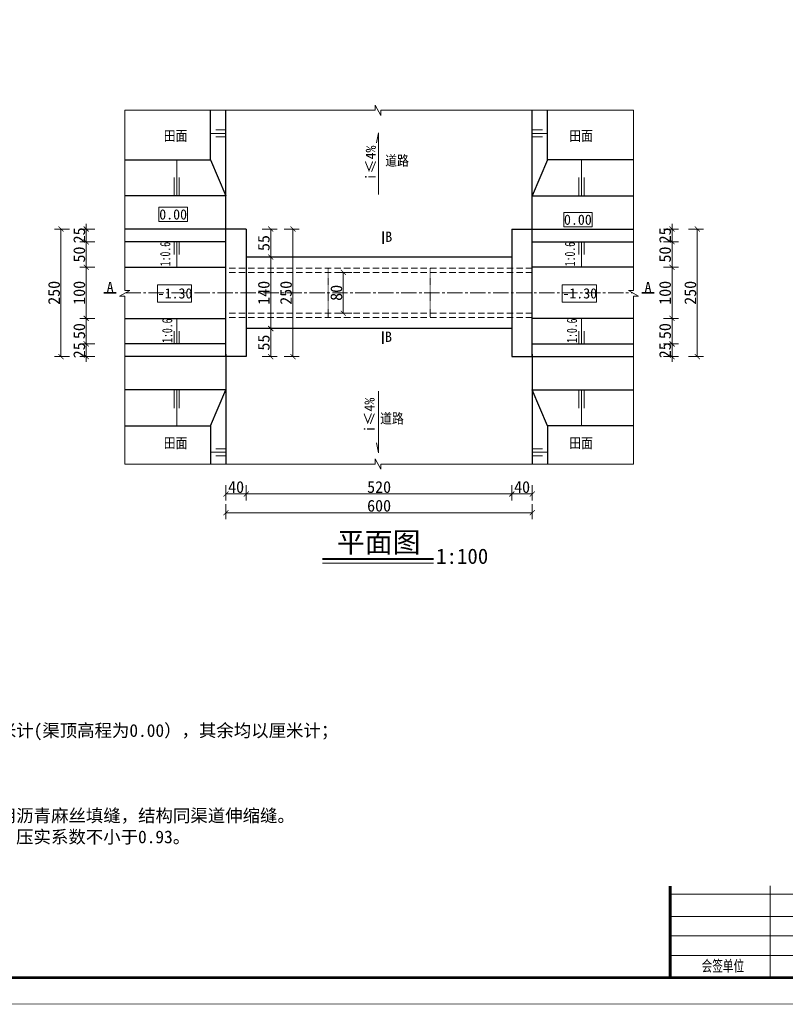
# Model space of a CAD drawing. Extents: x 36231 to 595326, y 3059 to 3871788.
# Tile 51 of 143: x 584298 to 584448, y 3866156 to 3866348. Entities that reach past the tile are written whole.
import ezdxf
from ezdxf.enums import TextEntityAlignment as Align

# ---------------------------------------------------------------- set-up
doc = ezdxf.new("R2010")
doc.units = 0
doc.header["$PDMODE"] = 32
doc.header["$PDSIZE"] = 0.2
doc.linetypes.add('CENTER2', pattern=[1.125, 0.75, -0.125, 0.125, -0.125])
doc.linetypes.add('HIDDEN', pattern=[0.375, 0.25, -0.125])
doc.layers.get('0').update_dxf_attribs({"linetype": 'CONTINUOUS'})
doc.layers.get('Defpoints').update_dxf_attribs({"linetype": 'CONTINUOUS'})
for name, color, linetype, lineweight in [('0.09标注线', 3, 'CONTINUOUS', 9), ('0.13填充', 8, 'CONTINUOUS', 9), ('0.13文字', 3, 'CONTINUOUS', 13), ('0.30粗蓝', 4, 'CONTINUOUS', 30), ('图框１', 5, 'CONTINUOUS', 60), ('文字', 7, 'CONTINUOUS', 15), ('文字层', 7, 'CONTINUOUS', 15), ('粗线', 7, 'CONTINUOUS', 35), ('细实线', 3, 'CONTINUOUS', 20), ('细线', 7, 'CONTINUOUS', 15), ('虚线', 251, 'HIDDEN', 15)]:
    doc.layers.add(name, color=color, linetype=linetype, lineweight=lineweight)
doc.layers.add('尺寸线', color=3, linetype='CONTINUOUS')
doc.styles.add('-仿宋_GB2312', font='仿宋_GB2312_0.ttf')
doc.styles.get("Standard").update_dxf_attribs({"font": 'rs.shx', "bigfont": 'hztxt.shx'})
doc.dimstyles.get("Standard").update_dxf_attribs({"dimtxt": 0.18, "dimasz": 0.18, "dimexe": 0.18, "dimexo": 0.0625, "dimgap": 0.09, "dimtad": 0, "dimtih": 1, "dimtoh": 1, "dimdec": 0, "dimlfac": 2, "dimzin": 0, "dimdsep": 46, "dimtxsty": 'Standard', "dimcen": 0.09, "dimadec": 0, "dimazin": 0, "dimtfac": 1, "dimtdec": 0, "dimtofl": 0, "dimtmove": 0, "dimatfit": 3, "dimfxl": 1, "dimtolj": 1, "dimtzin": 0, "dimarcsym": 0})

# ---------------------------------------------------------------- blocks, each defined once
blk = doc.blocks.new('_ARCHTICK')
at = {"color": 0, "linetype": 'ByBlock', "const_width": 0.15}
blk.add_lwpolyline([(-0.5, -0.5), (0.5, 0.5)], dxfattribs=at)
blk = doc.blocks.new('*D506')
at = {"layer": '0.13文字', "color": 0, "lineweight": 9}
for p, q in [((584362.6582349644, 3866298.885103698), (584359.7082349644, 3866298.885103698)), ((584360.9582349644, 3866298.885103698), (584360.9582349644, 3866290.885103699)), ((584362.6582349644, 3866290.885103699), (584359.7082349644, 3866290.885103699))]:
    blk.add_line(p, q, dxfattribs=at)
at = {"layer": 'Defpoints', "color": 0, "lineweight": 13}
for p in [(584377.9723166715, 3866298.885103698), (584360.9582349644, 3866290.885103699), (584377.9723166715, 3866290.885103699)]:
    blk.add_point(p, dxfattribs=at)
at = {"layer": '0.13文字', "color": 0, "lineweight": 9}
for p, rotation in [((584360.9582349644, 3866298.885103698), 90), ((584360.9582349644, 3866290.885103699), 270)]:
    blk.add_blockref('_ARCHTICK', p, dxfattribs=dict(at, rotation=rotation))
at = {"layer": '0.13文字', "color": 0, "lineweight": 13, "insert": (584359.6082349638, 3866294.885103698), "char_height": 2.3, "attachment_point": 5, "rotation": 90, "style": '-仿宋_GB2312'}
blk.add_mtext('\\A1;80', dxfattribs=at)
blk = doc.blocks.new('*D507')
at = {"layer": '0.09标注线', "color": 0, "lineweight": 9}
for p, q in [((584310.613111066, 3866307.385103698), (584310.613111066, 3866308.385103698)), ((584312.313111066, 3866307.385103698), (584309.363111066, 3866307.385103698)), ((584310.613111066, 3866307.385103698), (584310.613111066, 3866304.885101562)), ((584312.313111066, 3866304.885101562), (584309.363111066, 3866304.885101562)), ((584310.613111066, 3866304.885101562), (584310.613111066, 3866303.885101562))]:
    blk.add_line(p, q, dxfattribs=at)
at = {"layer": 'Defpoints', "color": 0, "lineweight": 13}
for p in [(584318.1475804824, 3866307.385103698), (584310.613111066, 3866304.885101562), (584318.1475810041, 3866304.885101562)]:
    blk.add_point(p, dxfattribs=at)
at = {"layer": '0.09标注线', "color": 0, "lineweight": 9}
for p, rotation in [((584310.613111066, 3866307.385103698), 270), ((584310.613111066, 3866304.885101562), 90)]:
    blk.add_blockref('_ARCHTICK', p, dxfattribs=dict(at, rotation=rotation))
at = {"layer": '0.09标注线', "color": 0, "lineweight": 13, "insert": (584309.2631110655, 3866306.13510263), "char_height": 2.3, "attachment_point": 5, "rotation": 90, "style": '-仿宋_GB2312'}
blk.add_mtext('\\A1;25', dxfattribs=at)
blk = doc.blocks.new('*D508')
at = {"layer": '0.09标注线', "color": 0, "lineweight": 9}
for p, q in [((584312.313111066, 3866304.885101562), (584309.363111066, 3866304.885101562)), ((584310.613111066, 3866304.885101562), (584310.613111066, 3866299.885103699)), ((584312.313111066, 3866299.885103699), (584309.363111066, 3866299.885103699))]:
    blk.add_line(p, q, dxfattribs=at)
at = {"layer": 'Defpoints', "color": 0, "lineweight": 13}
for p in [(584318.1475810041, 3866304.885101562), (584310.613111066, 3866299.885103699), (584318.1475827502, 3866299.885103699)]:
    blk.add_point(p, dxfattribs=at)
at = {"layer": '0.09标注线', "color": 0, "lineweight": 9}
for p, rotation in [((584310.613111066, 3866304.885101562), 90), ((584310.613111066, 3866299.885103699), 270)]:
    blk.add_blockref('_ARCHTICK', p, dxfattribs=dict(at, rotation=rotation))
at = {"layer": '0.09标注线', "color": 0, "lineweight": 13, "insert": (584309.2631110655, 3866302.385102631), "char_height": 2.3, "attachment_point": 5, "rotation": 90, "style": '-仿宋_GB2312'}
blk.add_mtext('\\A1;50', dxfattribs=at)
blk = doc.blocks.new('*D509')
at = {"layer": '0.09标注线', "color": 0, "lineweight": 9}
for p, q in [((584312.313111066, 3866299.885103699), (584309.363111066, 3866299.885103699)), ((584310.613111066, 3866299.885103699), (584310.613111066, 3866289.885103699)), ((584312.313111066, 3866289.885103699), (584309.363111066, 3866289.885103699))]:
    blk.add_line(p, q, dxfattribs=at)
at = {"layer": 'Defpoints', "color": 0, "lineweight": 13}
for p in [(584318.1475827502, 3866299.885103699), (584310.613111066, 3866289.885103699), (584318.147583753, 3866289.885103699)]:
    blk.add_point(p, dxfattribs=at)
at = {"layer": '0.09标注线', "color": 0, "lineweight": 9}
for p, rotation in [((584310.613111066, 3866299.885103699), 90), ((584310.613111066, 3866289.885103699), 270)]:
    blk.add_blockref('_ARCHTICK', p, dxfattribs=dict(at, rotation=rotation))
at = {"layer": '0.09标注线', "color": 0, "lineweight": 13, "insert": (584309.2631110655, 3866294.885103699), "char_height": 2.3, "attachment_point": 5, "rotation": 90, "style": '-仿宋_GB2312'}
blk.add_mtext('\\A1;100', dxfattribs=at)
blk = doc.blocks.new('*D510')
at = {"layer": '0.09标注线', "color": 0, "lineweight": 9}
for p, q in [((584312.313111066, 3866289.885103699), (584309.363111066, 3866289.885103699)), ((584310.613111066, 3866289.885103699), (584310.613111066, 3866284.885105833)), ((584312.313111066, 3866284.885105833), (584309.363111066, 3866284.885105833))]:
    blk.add_line(p, q, dxfattribs=at)
at = {"layer": 'Defpoints', "color": 0, "lineweight": 13}
for p in [(584318.147583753, 3866289.885103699), (584310.613111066, 3866284.885105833), (584318.1475835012, 3866284.885105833)]:
    blk.add_point(p, dxfattribs=at)
at = {"layer": '0.09标注线', "color": 0, "lineweight": 9}
for p, rotation in [((584310.613111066, 3866289.885103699), 90), ((584310.613111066, 3866284.885105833), 270)]:
    blk.add_blockref('_ARCHTICK', p, dxfattribs=dict(at, rotation=rotation))
at = {"layer": '0.09标注线', "color": 0, "lineweight": 13, "insert": (584309.2631110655, 3866287.385104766), "char_height": 2.3, "attachment_point": 5, "rotation": 90, "style": '-仿宋_GB2312'}
blk.add_mtext('\\A1;50', dxfattribs=at)
blk = doc.blocks.new('*D511')
at = {"layer": '0.09标注线', "color": 0, "lineweight": 9}
for p, q in [((584310.613111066, 3866284.885105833), (584310.613111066, 3866285.885105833)), ((584312.313111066, 3866284.885105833), (584309.363111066, 3866284.885105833)), ((584310.613111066, 3866284.885105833), (584310.613111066, 3866282.385103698)), ((584312.313111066, 3866282.385103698), (584309.363111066, 3866282.385103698)), ((584310.613111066, 3866282.385103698), (584310.613111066, 3866281.385103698))]:
    blk.add_line(p, q, dxfattribs=at)
at = {"layer": 'Defpoints', "color": 0, "lineweight": 13}
for p in [(584318.1475835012, 3866284.885105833), (584310.613111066, 3866282.385103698), (584318.1475835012, 3866282.385103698)]:
    blk.add_point(p, dxfattribs=at)
at = {"layer": '0.09标注线', "color": 0, "lineweight": 9}
for p, rotation in [((584310.613111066, 3866284.885105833), 270), ((584310.613111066, 3866282.385103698), 90)]:
    blk.add_blockref('_ARCHTICK', p, dxfattribs=dict(at, rotation=rotation))
at = {"layer": '0.09标注线', "color": 0, "lineweight": 13, "insert": (584309.2631110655, 3866283.635104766), "char_height": 2.3, "attachment_point": 5, "rotation": 90, "style": '-仿宋_GB2312'}
blk.add_mtext('\\A1;25', dxfattribs=at)
blk = doc.blocks.new('*D513')
at = {"layer": '0.09标注线', "color": 0, "lineweight": 9}
for p, q in [((584345.0461640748, 3866307.385103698), (584347.9961640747, 3866307.385103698)), ((584346.7461640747, 3866307.385103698), (584346.7461640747, 3866301.885103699)), ((584345.0461640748, 3866301.885103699), (584347.9961640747, 3866301.885103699))]:
    blk.add_line(p, q, dxfattribs=at)
at = {"layer": 'Defpoints', "color": 0, "lineweight": 13}
for p in [(584341.9721967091, 3866307.385103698), (584341.9721967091, 3866301.885103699), (584346.7461640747, 3866301.885103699)]:
    blk.add_point(p, dxfattribs=at)
at = {"layer": '0.09标注线', "color": 0, "lineweight": 9}
for p, rotation in [((584346.7461640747, 3866307.385103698), 90), ((584346.7461640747, 3866301.885103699), 270)]:
    blk.add_blockref('_ARCHTICK', p, dxfattribs=dict(at, rotation=rotation))
at = {"layer": '0.09标注线', "color": 0, "lineweight": 13, "insert": (584345.3961640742, 3866304.635103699), "char_height": 2.3, "attachment_point": 5, "rotation": 90, "style": '-仿宋_GB2312'}
blk.add_mtext('\\A1;55', dxfattribs=at)
blk = doc.blocks.new('*D514')
at = {"layer": '0.09标注线', "color": 0, "lineweight": 9}
for p, q in [((584345.0461640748, 3866301.885103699), (584347.9961640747, 3866301.885103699)), ((584346.7461640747, 3866301.885103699), (584346.7461640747, 3866287.885103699)), ((584345.0461640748, 3866287.885103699), (584347.9961640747, 3866287.885103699))]:
    blk.add_line(p, q, dxfattribs=at)
at = {"layer": 'Defpoints', "color": 0, "lineweight": 13}
for p in [(584341.9721967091, 3866301.885103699), (584341.9721967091, 3866287.885103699), (584346.7461640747, 3866287.885103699)]:
    blk.add_point(p, dxfattribs=at)
at = {"layer": '0.09标注线', "color": 0, "lineweight": 9}
for p, rotation in [((584346.7461640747, 3866301.885103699), 90), ((584346.7461640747, 3866287.885103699), 270)]:
    blk.add_blockref('_ARCHTICK', p, dxfattribs=dict(at, rotation=rotation))
at = {"layer": '0.09标注线', "color": 0, "lineweight": 13, "insert": (584345.3961640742, 3866294.885103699), "char_height": 2.3, "attachment_point": 5, "rotation": 90, "style": '-仿宋_GB2312'}
blk.add_mtext('\\A1;140', dxfattribs=at)
blk = doc.blocks.new('*D515')
at = {"layer": '0.09标注线', "color": 0, "lineweight": 9}
for p, q in [((584345.0461640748, 3866287.885103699), (584347.9961640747, 3866287.885103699)), ((584346.7461640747, 3866287.885103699), (584346.7461640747, 3866282.385103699)), ((584345.0461640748, 3866282.385103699), (584347.9961640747, 3866282.385103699))]:
    blk.add_line(p, q, dxfattribs=at)
at = {"layer": 'Defpoints', "color": 0, "lineweight": 13}
for p in [(584341.9721967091, 3866287.885103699), (584341.9721967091, 3866282.385103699), (584346.7461640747, 3866282.385103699)]:
    blk.add_point(p, dxfattribs=at)
at = {"layer": '0.09标注线', "color": 0, "lineweight": 9}
for p, rotation in [((584346.7461640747, 3866287.885103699), 90), ((584346.7461640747, 3866282.385103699), 270)]:
    blk.add_blockref('_ARCHTICK', p, dxfattribs=dict(at, rotation=rotation))
at = {"layer": '0.09标注线', "color": 0, "lineweight": 13, "insert": (584345.3961640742, 3866285.135103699), "char_height": 2.3, "attachment_point": 5, "rotation": 90, "style": '-仿宋_GB2312'}
blk.add_mtext('\\A1;55', dxfattribs=at)
blk = doc.blocks.new('*D517')
at = {"layer": '0.09标注线', "color": 0, "lineweight": 9}
for p, q in [((584425.3323341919, 3866307.385103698), (584425.3323341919, 3866308.385103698)), ((584423.6323341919, 3866307.385103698), (584426.5823341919, 3866307.385103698)), ((584425.3323341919, 3866307.385103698), (584425.3323341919, 3866304.885101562)), ((584423.6323341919, 3866304.885101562), (584426.5823341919, 3866304.885101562)), ((584425.3323341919, 3866304.885101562), (584425.3323341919, 3866303.885101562))]:
    blk.add_line(p, q, dxfattribs=at)
at = {"layer": 'Defpoints', "color": 0, "lineweight": 13}
for p in [(584417.7978647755, 3866307.385103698), (584417.7978642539, 3866304.885101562), (584425.3323341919, 3866304.885101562)]:
    blk.add_point(p, dxfattribs=at)
at = {"layer": '0.09标注线', "color": 0, "lineweight": 9}
for p, rotation in [((584425.3323341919, 3866307.385103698), 270), ((584425.3323341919, 3866304.885101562), 90)]:
    blk.add_blockref('_ARCHTICK', p, dxfattribs=dict(at, rotation=rotation))
at = {"layer": '0.09标注线', "color": 0, "lineweight": 13, "insert": (584423.9823341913, 3866306.13510263), "char_height": 2.3, "attachment_point": 5, "rotation": 90, "style": '-仿宋_GB2312'}
blk.add_mtext('\\A1;25', dxfattribs=at)
blk = doc.blocks.new('*D518')
at = {"layer": '0.09标注线', "color": 0, "lineweight": 9}
for p, q in [((584423.6323341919, 3866304.885101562), (584426.5823341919, 3866304.885101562)), ((584425.3323341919, 3866304.885101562), (584425.3323341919, 3866299.885103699)), ((584423.6323341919, 3866299.885103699), (584426.5823341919, 3866299.885103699))]:
    blk.add_line(p, q, dxfattribs=at)
at = {"layer": 'Defpoints', "color": 0, "lineweight": 13}
for p in [(584417.7978642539, 3866304.885101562), (584417.7978625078, 3866299.885103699), (584425.3323341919, 3866299.885103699)]:
    blk.add_point(p, dxfattribs=at)
at = {"layer": '0.09标注线', "color": 0, "lineweight": 9}
for p, rotation in [((584425.3323341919, 3866304.885101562), 90), ((584425.3323341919, 3866299.885103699), 270)]:
    blk.add_blockref('_ARCHTICK', p, dxfattribs=dict(at, rotation=rotation))
at = {"layer": '0.09标注线', "color": 0, "lineweight": 13, "insert": (584423.9823341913, 3866302.385102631), "char_height": 2.3, "attachment_point": 5, "rotation": 90, "style": '-仿宋_GB2312'}
blk.add_mtext('\\A1;50', dxfattribs=at)
blk = doc.blocks.new('*D519')
at = {"layer": '0.09标注线', "color": 0, "lineweight": 9}
for p, q in [((584423.6323341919, 3866299.885103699), (584426.5823341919, 3866299.885103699)), ((584425.3323341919, 3866299.885103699), (584425.3323341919, 3866289.885103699)), ((584423.6323341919, 3866289.885103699), (584426.5823341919, 3866289.885103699))]:
    blk.add_line(p, q, dxfattribs=at)
at = {"layer": 'Defpoints', "color": 0, "lineweight": 13}
for p in [(584417.7978625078, 3866299.885103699), (584417.797861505, 3866289.885103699), (584425.3323341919, 3866289.885103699)]:
    blk.add_point(p, dxfattribs=at)
at = {"layer": '0.09标注线', "color": 0, "lineweight": 9}
for p, rotation in [((584425.3323341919, 3866299.885103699), 90), ((584425.3323341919, 3866289.885103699), 270)]:
    blk.add_blockref('_ARCHTICK', p, dxfattribs=dict(at, rotation=rotation))
at = {"layer": '0.09标注线', "color": 0, "lineweight": 13, "insert": (584423.9823341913, 3866294.885103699), "char_height": 2.3, "attachment_point": 5, "rotation": 90, "style": '-仿宋_GB2312'}
blk.add_mtext('\\A1;100', dxfattribs=at)
blk = doc.blocks.new('*D520')
at = {"layer": '0.09标注线', "color": 0, "lineweight": 9}
for p, q in [((584423.6323341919, 3866289.885103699), (584426.5823341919, 3866289.885103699)), ((584425.3323341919, 3866289.885103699), (584425.3323341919, 3866284.885105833)), ((584423.6323341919, 3866284.885105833), (584426.5823341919, 3866284.885105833))]:
    blk.add_line(p, q, dxfattribs=at)
at = {"layer": 'Defpoints', "color": 0, "lineweight": 13}
for p in [(584417.797861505, 3866289.885103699), (584417.7978617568, 3866284.885105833), (584425.3323341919, 3866284.885105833)]:
    blk.add_point(p, dxfattribs=at)
at = {"layer": '0.09标注线', "color": 0, "lineweight": 9}
for p, rotation in [((584425.3323341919, 3866289.885103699), 90), ((584425.3323341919, 3866284.885105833), 270)]:
    blk.add_blockref('_ARCHTICK', p, dxfattribs=dict(at, rotation=rotation))
at = {"layer": '0.09标注线', "color": 0, "lineweight": 13, "insert": (584423.9823341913, 3866287.385104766), "char_height": 2.3, "attachment_point": 5, "rotation": 90, "style": '-仿宋_GB2312'}
blk.add_mtext('\\A1;50', dxfattribs=at)
blk = doc.blocks.new('*D521')
at = {"layer": '0.09标注线', "color": 0, "lineweight": 9}
for p, q in [((584425.3323341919, 3866284.885105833), (584425.3323341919, 3866285.885105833)), ((584423.6323341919, 3866284.885105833), (584426.5823341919, 3866284.885105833)), ((584425.3323341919, 3866284.885105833), (584425.3323341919, 3866282.385103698)), ((584423.6323341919, 3866282.385103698), (584426.5823341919, 3866282.385103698)), ((584425.3323341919, 3866282.385103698), (584425.3323341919, 3866281.385103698))]:
    blk.add_line(p, q, dxfattribs=at)
at = {"layer": 'Defpoints', "color": 0, "lineweight": 13}
for p in [(584417.7978617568, 3866284.885105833), (584417.7978617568, 3866282.385103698), (584425.3323341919, 3866282.385103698)]:
    blk.add_point(p, dxfattribs=at)
at = {"layer": '0.09标注线', "color": 0, "lineweight": 9}
for p, rotation in [((584425.3323341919, 3866284.885105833), 270), ((584425.3323341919, 3866282.385103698), 90)]:
    blk.add_blockref('_ARCHTICK', p, dxfattribs=dict(at, rotation=rotation))
at = {"layer": '0.09标注线', "color": 0, "lineweight": 13, "insert": (584423.9823341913, 3866283.635104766), "char_height": 2.3, "attachment_point": 5, "rotation": 90, "style": '-仿宋_GB2312'}
blk.add_mtext('\\A1;25', dxfattribs=at)
blk = doc.blocks.new('*D526')
at = {"layer": '0.09标注线', "color": 0, "lineweight": 9}
for p, q in [((584337.9723166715, 3866253.52241163), (584337.9723166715, 3866250.57241163)), ((584397.9732468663, 3866253.52241163), (584397.9732468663, 3866250.57241163)), ((584397.9732468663, 3866251.82241163), (584337.9723166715, 3866251.82241163))]:
    blk.add_line(p, q, dxfattribs=at)
at = {"layer": 'Defpoints', "color": 0, "lineweight": 13}
for p in [(584337.9723166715, 3866282.385103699), (584397.9732468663, 3866282.385103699), (584337.9723166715, 3866251.82241163)]:
    blk.add_point(p, dxfattribs=at)
at = {"layer": '0.09标注线', "color": 0, "lineweight": 9, "rotation": 180}
blk.add_blockref('_ARCHTICK', (584337.9723166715, 3866251.82241163), dxfattribs=at)
at = {"layer": '0.09标注线', "color": 0, "lineweight": 9}
blk.add_blockref('_ARCHTICK', (584397.9732468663, 3866251.82241163), dxfattribs=at)
at = {"layer": '0.09标注线', "color": 0, "lineweight": 13, "insert": (584367.9727817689, 3866253.17241163), "char_height": 2.3, "attachment_point": 5, "style": '-仿宋_GB2312'}
blk.add_mtext('\\A1;600', dxfattribs=at)
blk = doc.blocks.new('eesz')
at = {"layer": '图框１', "color": 7, "const_width": 0.46666665}
blk.add_lwpolyline([(25244.47424427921, -497.5989567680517), (25244.47424427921, -1980.561866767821), (27344.47416927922, -1980.561866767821), (27344.47416927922, -497.5989567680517)], close=True, dxfattribs=at)
blk.add_lwpolyline([(25244.47424427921, -497.5989567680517), (25244.47424427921, -1980.561866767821), (27344.47416927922, -1980.561866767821), (27344.47416927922, -497.5989567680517)], close=True, dxfattribs=at)
at = {"layer": '图框１', "color": 5, "const_width": 0.46666665}
blk.add_lwpolyline([(25244.47424427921, -497.5989567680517), (25244.47424427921, -1980.561866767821), (27344.47416927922, -1980.561866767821), (27344.47416927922, -497.5989567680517)], close=True, dxfattribs=at)
at = {"layer": '图框１', "color": 7}
blk.add_lwpolyline([(25322.25201927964, -518.3396967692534, 3.111110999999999, 3.111110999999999, 0), (27318.54824427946, -518.3396967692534, 2.592592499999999, 2.592592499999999, 0), (27318.54824427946, -1954.635941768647, 2.592592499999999, 2.592592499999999, 0), (25322.25201927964, -1954.635941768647, 2.592592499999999, 2.592592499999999, 0)], format="xyseb", close=True, dxfattribs=at)
blk.add_lwpolyline([(25322.25201927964, -518.3396967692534, 3.111110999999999, 3.111110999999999, 0), (27318.54824427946, -518.3396967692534, 2.592592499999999, 2.592592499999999, 0), (27318.54824427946, -1954.635941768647, 2.592592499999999, 2.592592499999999, 0), (25322.25201927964, -1954.635941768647, 2.592592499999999, 2.592592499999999, 0)], format="xyseb", close=True, dxfattribs=at)
at = {"layer": '图框１', "color": 5}
blk.add_lwpolyline([(25322.25201927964, -518.3396967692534, 3.111110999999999, 3.111110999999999, 0), (27318.54824427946, -518.3396967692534, 2.592592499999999, 2.592592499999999, 0), (27318.54824427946, -1954.635941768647, 2.592592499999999, 2.592592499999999, 0), (25322.25201927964, -1954.635941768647, 2.592592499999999, 2.592592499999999, 0)], format="xyseb", close=True, dxfattribs=at)
at = {"layer": '细线', "color": 7}
for p, q in [((26654.32604577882, -1864.802611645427), (26654.32604577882, -1954.635941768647)), ((26556.32604927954, -1872.969278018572), (26850.32603877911, -1872.969278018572)), ((26556.32604927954, -1894.747055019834), (26850.32603877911, -1894.747055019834)), ((26556.32604927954, -1913.80260989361), (26850.32603877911, -1913.80260989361)), ((26556.32604927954, -1932.858164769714), (26850.32603877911, -1932.858164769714))]:
    blk.add_line(p, q, dxfattribs=at)
at = {"layer": '细线', "color": 7, "const_width": 2.722222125}
blk.add_lwpolyline([(26556.32604927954, -1864.802611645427), (26556.32604927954, -1954.635941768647)], dxfattribs=at)
at = {"layer": '文字', "color": 7, "insert": (26605.32604752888, -1943.747053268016), "char_height": 10.8888885, "width": 97.9999965, "attachment_point": 5, "line_spacing_factor": 0.5, "style": '-仿宋_GB2312'}
blk.add_mtext('{\\W0.7; 会签单位}', dxfattribs=at)

msp = doc.modelspace()

# ---------------------------------------------------------------- linework, layer by layer
for p, q in [((584334.9723166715, 3866320.921910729), (584334.9723166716, 3866330.632751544)), ((584337.9723166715, 3866306.885099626), (584337.9723166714, 3866330.632751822)), ((584397.9732468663, 3866306.885099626), (584397.9732468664, 3866330.632751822)), ((584400.9732468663, 3866320.921910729), (584400.9732468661, 3866330.632751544)), ((584318.1475763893, 3866320.921910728), (584334.9723166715, 3866320.921910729)), ((584334.9723166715, 3866320.921910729), (584337.9723166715, 3866313.885099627)), ((584400.9732468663, 3866320.921910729), (584397.9732468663, 3866313.885099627)), ((584417.7979871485, 3866320.921910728), (584400.9732468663, 3866320.921910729)), ((584337.9723166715, 3866313.885099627), (584318.1475785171, 3866313.885099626)), ((584397.9732468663, 3866313.885099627), (584417.7979850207, 3866313.885099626)), ((584337.9723166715, 3866282.885107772), (584337.9723166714, 3866261.351568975)), ((584397.9732468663, 3866282.885107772), (584397.9732468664, 3866261.351568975)), ((584337.9723166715, 3866275.885107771), (584318.1475785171, 3866275.885107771)), ((584334.9723166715, 3866268.848296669), (584337.9723166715, 3866275.885107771)), ((584400.9732468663, 3866268.848296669), (584397.9732468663, 3866275.885107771)), ((584397.9732468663, 3866275.885107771), (584417.7979850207, 3866275.885107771)), ((584318.1475763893, 3866268.84829667), (584334.9723166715, 3866268.848296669)), ((584334.9723166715, 3866268.848296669), (584334.9723166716, 3866261.351568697)), ((584400.9732468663, 3866268.848296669), (584400.9732468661, 3866261.351568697)), ((584417.7979871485, 3866268.84829667), (584400.9732468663, 3866268.848296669))]:
    msp.add_line(p, q)
at = {"layer": '0.09标注线'}
for p, q in [((584367.1889079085, 3866330.632754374), (584367.1889079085, 3866331.632754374)), ((584368.343238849, 3866329.632754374), (584367.1889079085, 3866331.632754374)), ((584318.1475734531, 3866330.63274999), (584367.1889079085, 3866330.63275452)), ((584318.147573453, 3866330.632749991), (584318.1475841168, 3866295.365479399)), ((584417.7979900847, 3866330.632771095), (584368.343238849, 3866330.632754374)), ((584368.343238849, 3866330.632754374), (584368.343238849, 3866329.632754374)), ((584417.7979900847, 3866330.632771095), (584417.797979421, 3866295.365479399)), ((584319.1475841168, 3866295.365479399), (584317.1475841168, 3866294.211148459)), ((584318.1475841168, 3866295.365479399), (584319.1475841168, 3866295.365479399)), ((584417.797979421, 3866295.365479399), (584416.797979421, 3866295.365479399)), ((584416.797979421, 3866295.365479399), (584418.797979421, 3866294.211148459)), ((584318.1475841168, 3866294.211148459), (584317.1475841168, 3866294.211148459)), ((584318.147582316, 3866261.351567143), (584318.1475839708, 3866294.211148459)), ((584417.797979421, 3866294.211148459), (584418.797979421, 3866294.211148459)), ((584417.7979812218, 3866261.351588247), (584417.797979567, 3866294.211148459)), ((584367.1889079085, 3866261.351571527), (584367.1889079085, 3866262.351571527)), ((584368.343238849, 3866260.351571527), (584367.1889079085, 3866262.351571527)), ((584318.1475820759, 3866261.351567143), (584367.1889079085, 3866261.351571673)), ((584417.7979812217, 3866261.351588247), (584368.343238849, 3866261.351571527)), ((584368.343238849, 3866261.351571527), (584368.343238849, 3866260.351571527))]:
    msp.add_line(p, q, dxfattribs=at)
at = {"layer": '0.13填充', "color": 7, "lineweight": 40, "ltscale": 0.005}
msp.add_line((584356.8865887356, 3866242.754789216), (584378.6378462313, 3866242.754789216), dxfattribs=at)
at = {"layer": '0.13填充', "color": 7, "ltscale": 0.005}
msp.add_line((584356.8865887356, 3866241.911938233), (584378.6378462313, 3866241.911938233), dxfattribs=at)
at = {"layer": '0.13文字', "color": 7, "linetype": 'Continuous', "lineweight": 13}
for p, q in [((584367.8773825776, 3866326.234978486), (584367.4604786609, 3866324.269225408)), ((584367.8773825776, 3866314.166341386), (584367.8773825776, 3866326.234978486)), ((584367.8773825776, 3866275.603866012), (584367.8773825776, 3866263.535228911)), ((584367.8773825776, 3866263.535228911), (584367.4604786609, 3866265.50098199))]:
    msp.add_line(p, q, dxfattribs=at)
at = {"layer": '0.30粗蓝', "color": 7, "ltscale": 80}
for p, q in [((584341.9721967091, 3866307.385103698), (584318.1475804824, 3866307.385103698)), ((584337.9723166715, 3866282.385103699), (584337.9723166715, 3866307.385103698)), ((584341.9721967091, 3866307.385103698), (584341.9721967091, 3866282.385103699)), ((584393.9733668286, 3866307.385103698), (584417.7979830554, 3866307.385103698)), ((584393.9733668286, 3866307.385103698), (584393.9733668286, 3866282.385103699)), ((584397.9732468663, 3866282.385103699), (584397.9732468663, 3866307.385103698)), ((584337.9723166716, 3866304.8851057), (584318.1475812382, 3866304.885101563)), ((584397.9732468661, 3866304.8851057), (584417.7979822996, 3866304.885101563)), ((584393.9732485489, 3866301.885103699), (584341.9721967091, 3866301.885103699)), ((584318.1475827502, 3866299.885103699), (584337.9723166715, 3866299.885103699)), ((584417.7979807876, 3866299.885103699), (584397.9732468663, 3866299.885103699)), ((584318.1475837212, 3866289.885103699), (584337.9723166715, 3866289.885103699)), ((584417.7979798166, 3866289.885103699), (584397.9732468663, 3866289.885103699)), ((584393.9732485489, 3866287.885103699), (584341.9721967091, 3866287.885103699)), ((584337.9723166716, 3866284.885101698), (584318.1475834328, 3866284.885105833)), ((584397.9732468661, 3866284.885101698), (584417.7979801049, 3866284.885105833)), ((584341.9721967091, 3866282.385103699), (584318.1475832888, 3866282.385103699)), ((584393.9733668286, 3866282.385103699), (584417.7979802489, 3866282.385103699))]:
    msp.add_line(p, q, dxfattribs=at)
at = {"layer": '粗线', "color": 7}
for p, q in [((584368.7565697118, 3866306.907575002), (584368.7565697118, 3866304.469476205)), ((584314.0571862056, 3866294.885103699), (584316.4952850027, 3866294.885103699)), ((584419.3917104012, 3866294.885103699), (584421.8298091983, 3866294.885103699)), ((584368.7176674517, 3866287.320197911), (584368.7176674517, 3866284.882099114))]:
    msp.add_line(p, q, dxfattribs=at)
at = {"layer": '细实线', "color": 6, "linetype": 'CENTER2', "lineweight": 13, "ltscale": 4}
msp.add_line((584318.315282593, 3866294.885103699), (584417.6302809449, 3866294.885103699), dxfattribs=at)
at = {"layer": '细线', "color": 7, "lineweight": 9}
for p, q in [((584337.9723166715, 3866326.066743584), (584334.9705188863, 3866326.066743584)), ((584337.9723166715, 3866326.793909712), (584335.9722633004, 3866326.793909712)), ((584397.9732468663, 3866326.793909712), (584399.9733002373, 3866326.793909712)), ((584397.9732468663, 3866326.066743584), (584400.9750446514, 3866326.066743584)), ((584337.9723166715, 3866325.412288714), (584335.9722633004, 3866325.412288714)), ((584397.9732468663, 3866325.412288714), (584399.9733002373, 3866325.412288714)), ((584328.3457363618, 3866313.885099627), (584328.3457363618, 3866320.921910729)), ((584407.599827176, 3866313.885099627), (584407.599827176, 3866320.921910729)), ((584327.8457363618, 3866313.885099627), (584327.8457363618, 3866317.460006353)), ((584328.8457363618, 3866313.885099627), (584328.8457363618, 3866317.460006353)), ((584407.099827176, 3866313.885099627), (584407.099827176, 3866317.460006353)), ((584408.099827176, 3866313.885099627), (584408.099827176, 3866317.460006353)), ((584327.8457363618, 3866304.885102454), (584327.8457363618, 3866302.385103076)), ((584328.3457363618, 3866304.885102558), (584328.3457363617, 3866299.885103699)), ((584328.8457363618, 3866304.885102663), (584328.8457363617, 3866302.385103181)), ((584407.099827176, 3866304.885102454), (584407.099827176, 3866302.385103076)), ((584407.599827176, 3866304.885102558), (584407.5998271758, 3866299.885103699)), ((584408.099827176, 3866304.885102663), (584408.0998271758, 3866302.385103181)), ((584328.3457363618, 3866284.885104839), (584328.3457363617, 3866289.885103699)), ((584407.599827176, 3866284.885104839), (584407.5998271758, 3866289.885103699)), ((584327.8457363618, 3866284.885104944), (584327.8457363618, 3866287.385104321)), ((584328.8457363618, 3866284.885104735), (584328.8457363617, 3866287.385104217)), ((584407.099827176, 3866284.885104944), (584407.099827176, 3866287.385104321)), ((584408.099827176, 3866284.885104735), (584408.0998271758, 3866287.385104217)), ((584327.8457363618, 3866275.885107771), (584327.8457363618, 3866272.310201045)), ((584328.3457363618, 3866275.885107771), (584328.3457363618, 3866268.848296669)), ((584328.8457363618, 3866275.885107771), (584328.8457363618, 3866272.310201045)), ((584407.099827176, 3866275.885107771), (584407.099827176, 3866272.310201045)), ((584407.599827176, 3866275.885107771), (584407.599827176, 3866268.848296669)), ((584408.099827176, 3866275.885107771), (584408.099827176, 3866272.310201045)), ((584337.9723166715, 3866264.357918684), (584335.9722633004, 3866264.357918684)), ((584397.9732468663, 3866264.357918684), (584399.9733002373, 3866264.357918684)), ((584337.9723166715, 3866263.703463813), (584334.9705188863, 3866263.703463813)), ((584337.9723166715, 3866262.976297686), (584335.9722633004, 3866262.976297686)), ((584397.9732468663, 3866263.703463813), (584400.9750446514, 3866263.703463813)), ((584397.9732468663, 3866262.976297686), (584399.9733002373, 3866262.976297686))]:
    msp.add_line(p, q, dxfattribs=at)
at = {"layer": '细线', "color": 7}
for points in [[(584330.4693771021, 3866311.670583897), (584324.869377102, 3866311.670583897), (584324.869377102, 3866308.870583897), (584330.4693771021, 3866308.870583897)], [(584409.7234679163, 3866310.638362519), (584404.1234679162, 3866310.638362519), (584404.1234679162, 3866307.838362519), (584409.7234679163, 3866307.838362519)], [(584324.5464113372, 3866296.429688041), (584331.2664113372, 3866296.429688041), (584331.2664113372, 3866293.069688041), (584324.5464113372, 3866293.069688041)], [(584403.8005021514, 3866296.429688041), (584410.5205021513, 3866296.429688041), (584410.5205021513, 3866293.069688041), (584403.8005021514, 3866293.069688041)]]:
    msp.add_lwpolyline(points, close=True, dxfattribs=at)
at = {"layer": '虚线', "color": 7, "ltscale": 5}
for p, q in [((584397.9728526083, 3866299.685103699), (584337.9723166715, 3866299.685103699)), ((584397.9728526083, 3866298.885103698), (584337.9723166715, 3866298.885103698)), ((584397.9728526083, 3866290.885103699), (584337.9723166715, 3866290.885103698)), ((584397.9732288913, 3866290.085103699), (584337.9726929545, 3866290.085103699))]:
    msp.add_line(p, q, dxfattribs=at)
at = {"layer": '虚线', "color": 7, "ltscale": 0.1}
for p, q in [((584357.9723166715, 3866299.685103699), (584357.9723166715, 3866290.085103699)), ((584377.9723166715, 3866299.685103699), (584377.9723166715, 3866290.085103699))]:
    msp.add_line(p, q, dxfattribs=at)

# ---------------------------------------------------------------- block references
at = {"layer": '文字层', "xscale": 0.1999999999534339, "yscale": 0.2000000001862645, "zscale": 0.2}
msp.add_blockref('eesz', (579113.7078996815, 3866551.696195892), dxfattribs=at)

# ---------------------------------------------------------------- texts
at = {"layer": '0.09标注线', "color": 7, "char_height": 1.999999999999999, "width": 13.52723162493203, "style": '-仿宋_GB2312'}
for insert, attachment_point, rotation in [((584365.3283778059, 3866323.728854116), 3, 89.99999999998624), ((584365.0781629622, 3866267.541463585), 1, 90.00000000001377)]:
    msp.add_mtext('i≤4%', dxfattribs=dict(at, insert=insert, attachment_point=attachment_point, rotation=rotation))
at = {"layer": '尺寸线', "color": 7, "lineweight": 9, "style": '-仿宋_GB2312', "width": 0.85}
for s, p in [('田面', (584330.4370535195, 3866324.63723334)), ('田面', (584409.8477222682, 3866324.63723334)), ('道路', (584373.8116663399, 3866319.774629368)), ('道路', (584372.802181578, 3866269.284325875)), ('田面', (584330.4370535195, 3866264.465016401)), ('田面', (584409.8477222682, 3866264.465016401))]:
    msp.add_text(s, height=2, dxfattribs=at).set_placement(p, align=Align.RIGHT)
at = {"layer": '文字', "color": 7, "style": '-仿宋_GB2312', "width": 0.7}
for p in [(584327.078360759, 3866300.093519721), (584406.3324515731, 3866300.093519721), (584327.4690172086, 3866285.093519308), (584406.7231080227, 3866285.093519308)]:
    msp.add_text('1:0.6', height=2, rotation=90, dxfattribs=at).set_placement(p)
at = {"layer": '文字', "color": 7, "style": '-仿宋_GB2312'}
for s, insert, char_height, width, attachment_point in [('0.00', (584327.6414251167, 3866310.227739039), 2, 4, 5), ('0.00', (584406.8955159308, 3866309.195517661), 2, 4, 5), ('B', (584369.180925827, 3866306.864252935), 2, 15.47311165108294, 1), ('A', (584314.6209125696, 3866297.010373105), 2, 15.47311165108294, 1), ('A', (584419.9554367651, 3866297.010373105), 2, 15.47311165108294, 1), ('-1.30', (584328.0115377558, 3866294.764592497), 2, 4, 5), ('-1.30', (584407.26562857, 3866294.764592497), 2, 4, 5), ('B', (584369.1420235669, 3866287.276875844), 2, 15.47311165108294, 1), ('平面图', (584359.7129284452, 3866248.045263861), 4, 38.01371816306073, 1), ('1:100', (584379.1404206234, 3866244.802725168), 3, 10.28954739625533, 1), ('\\A1;说明：\\P      1、本图尺寸单位：高程（相对高程）以米计(渠顶高程为0.00），其余均以厘米计；\\P      2、{\\C256;主要材料强度等级}:砼强度等级为C25。\\P     {\\A0; 3、设计荷载标准：农桥-Ⅱ级。}\\P      4、管涵采用Φ80cm钢筋砼Ⅱ级管。\\P{\\A0;      5、涵洞与渠道连接处设伸缩缝一道，采用沥青麻丝填缝，结构同渠道伸缩缝。\\P}      6、回填土分层夯实，每层厚不大于30cm，压实系数不小于0.93。\\P      7、邵店镇刘冲村重建DN800过路涵共3座。\\P\\P ', (584223.62593236, 3866214.583902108), 2.5, 208.3816698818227, 1)]:
    msp.add_mtext(s, dxfattribs=dict(at, insert=insert, char_height=char_height, width=width, attachment_point=attachment_point))

# ---------------------------------------------------------------- dimensions: what is measured, and where the dimension line sits
at = {"layer": '0.09标注线', "lineweight": 13}
for base, p1, p2, picture, middle in [((584310.613111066, 3866304.885101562), (584318.1475804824, 3866307.385103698), (584318.1475810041, 3866304.885101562), '*D507', (584309.2631110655, 3866306.13510263)), ((584425.3323341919, 3866304.885101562), (584417.7978647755, 3866307.385103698), (584417.7978642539, 3866304.885101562), '*D517', (584423.9823341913, 3866306.13510263)), ((584346.7461640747, 3866301.885103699), (584341.9721967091, 3866307.385103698), (584341.9721967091, 3866301.885103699), '*D513', (584345.3961640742, 3866304.635103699)), ((584310.613111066, 3866299.885103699), (584318.1475810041, 3866304.885101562), (584318.1475827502, 3866299.885103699), '*D508', (584309.2631110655, 3866302.385102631)), ((584425.3323341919, 3866299.885103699), (584417.7978642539, 3866304.885101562), (584417.7978625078, 3866299.885103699), '*D518', (584423.9823341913, 3866302.385102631)), ((584346.7461640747, 3866287.885103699), (584341.9721967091, 3866301.885103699), (584341.9721967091, 3866287.885103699), '*D514', (584345.3961640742, 3866294.885103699)), ((584310.613111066, 3866289.885103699), (584318.1475827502, 3866299.885103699), (584318.147583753, 3866289.885103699), '*D509', (584309.2631110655, 3866294.885103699)), ((584425.3323341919, 3866289.885103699), (584417.7978625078, 3866299.885103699), (584417.797861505, 3866289.885103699), '*D519', (584423.9823341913, 3866294.885103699)), ((584310.613111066, 3866284.885105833), (584318.147583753, 3866289.885103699), (584318.1475835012, 3866284.885105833), '*D510', (584309.2631110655, 3866287.385104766)), ((584425.3323341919, 3866284.885105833), (584417.797861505, 3866289.885103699), (584417.7978617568, 3866284.885105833), '*D520', (584423.9823341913, 3866287.385104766)), ((584346.7461640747, 3866282.385103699), (584341.9721967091, 3866287.885103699), (584341.9721967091, 3866282.385103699), '*D515', (584345.3961640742, 3866285.135103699)), ((584310.613111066, 3866282.385103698), (584318.1475835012, 3866284.885105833), (584318.1475835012, 3866282.385103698), '*D511', (584309.2631110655, 3866283.635104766)), ((584425.3323341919, 3866282.385103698), (584417.7978617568, 3866284.885105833), (584417.7978617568, 3866282.385103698), '*D521', (584423.9823341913, 3866283.635104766))]:
    dim = msp.add_linear_dim(base=base, p1=p1, p2=p2, angle=90, dimstyle='Standard', override={"dimtxt": 2.3, "dimasz": 1, "dimexe": 1.25, "dimexo": 1.5, "dimgap": 0.2, "dimtad": 1, "dimtih": 0, "dimtoh": 0, "dimdec": 0, "dimlfac": 10, "dimtxsty": '-仿宋_GB2312', "dimblk": 'ARCHTICK', "dimtdec": 0, "dimtix": 1, "dimtofl": 1, "dimtmove": 2, "dimfxl": 1.7, "dimfxlon": 1, "dimlwd": 9, "dimlwe": 9}, dxfattribs=at)
    dim.commit()
    dim.dimension.update_dxf_attribs({"geometry": picture, "text_midpoint": middle})
for base, p1, p2 in [((584305.6725325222, 3866307.385103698), (584318.1475835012, 3866282.385103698), (584318.1475835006, 3866307.385103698)), ((584351.0983794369, 3866307.385103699), (584341.9721967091, 3866282.385103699), (584341.9721967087, 3866307.385103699)), ((584430.2729127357, 3866307.385103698), (584417.7978617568, 3866282.385103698), (584417.7978617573, 3866307.385103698))]:
    msp.add_linear_dim(base=base, p1=p1, p2=p2, angle=90, dimstyle='Standard', override={"dimtxt": 2.3, "dimasz": 1, "dimexe": 1.25, "dimexo": 1.5, "dimgap": 0.2, "dimtad": 1, "dimtih": 0, "dimtoh": 0, "dimdec": 0, "dimlfac": 10, "dimtxsty": '-仿宋_GB2312', "dimblk": 'ARCHTICK', "dimtdec": 0, "dimtix": 1, "dimtofl": 1, "dimtmove": 2, "dimfxl": 1.7, "dimfxlon": 1, "dimlwd": 9, "dimlwe": 9}, dxfattribs=at).render()
for base, p1, p2 in [((584341.9721967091, 3866255.486238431), (584337.9723166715, 3866282.385103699), (584341.9721967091, 3866282.385103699)), ((584393.9733668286, 3866255.486238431), (584341.9721967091, 3866282.385103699), (584393.9733668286, 3866282.385103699)), ((584397.9732468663, 3866255.486238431), (584393.9733668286, 3866282.385103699), (584397.9732468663, 3866282.385103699))]:
    msp.add_linear_dim(base=base, p1=p1, p2=p2, dimstyle='Standard', override={"dimtxt": 2.3, "dimasz": 1, "dimexe": 1.25, "dimexo": 1.5, "dimgap": 0.2, "dimtad": 1, "dimtih": 0, "dimtoh": 0, "dimdec": 0, "dimlfac": 10, "dimtxsty": '-仿宋_GB2312', "dimblk": 'ARCHTICK', "dimtdec": 0, "dimtix": 1, "dimtofl": 1, "dimtmove": 2, "dimfxl": 1.7, "dimfxlon": 1, "dimlwd": 9, "dimlwe": 9}, dxfattribs=at).render()
dim = msp.add_linear_dim(base=(584337.9723166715, 3866251.82241163), p1=(584397.9732468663, 3866282.385103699), p2=(584337.9723166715, 3866282.385103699), dimstyle='Standard', override={"dimtxt": 2.3, "dimasz": 1, "dimexe": 1.25, "dimexo": 1.5, "dimgap": 0.2, "dimtad": 1, "dimtih": 0, "dimtoh": 0, "dimdec": 0, "dimlfac": 10, "dimtxsty": '-仿宋_GB2312', "dimblk": 'ARCHTICK', "dimtdec": 0, "dimtix": 1, "dimtofl": 1, "dimtmove": 2, "dimfxl": 1.7, "dimfxlon": 1, "dimlwd": 9, "dimlwe": 9}, dxfattribs=at)
dim.commit()
dim.dimension.update_dxf_attribs({"geometry": '*D526', "text_midpoint": (584367.9727817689, 3866253.17241163)})
at = {"layer": '0.13文字', "lineweight": 13}
dim = msp.add_linear_dim(base=(584360.9582349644, 3866290.885103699), p1=(584377.9723166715, 3866298.885103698), p2=(584377.9723166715, 3866290.885103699), angle=90, dimstyle='Standard', override={"dimtxt": 2.3, "dimasz": 1, "dimexe": 1.25, "dimexo": 1.5, "dimgap": 0.2, "dimtad": 1, "dimtih": 0, "dimtoh": 0, "dimdec": 0, "dimlfac": 10, "dimtxsty": '-仿宋_GB2312', "dimblk": 'ARCHTICK', "dimtdec": 0, "dimtix": 1, "dimtofl": 1, "dimtmove": 2, "dimfxl": 1.7, "dimfxlon": 1, "dimlwd": 9, "dimlwe": 9}, dxfattribs=at)
dim.commit()
dim.dimension.update_dxf_attribs({"geometry": '*D506', "text_midpoint": (584359.6082349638, 3866294.885103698)})

doc.saveas('drawing.dxf')
